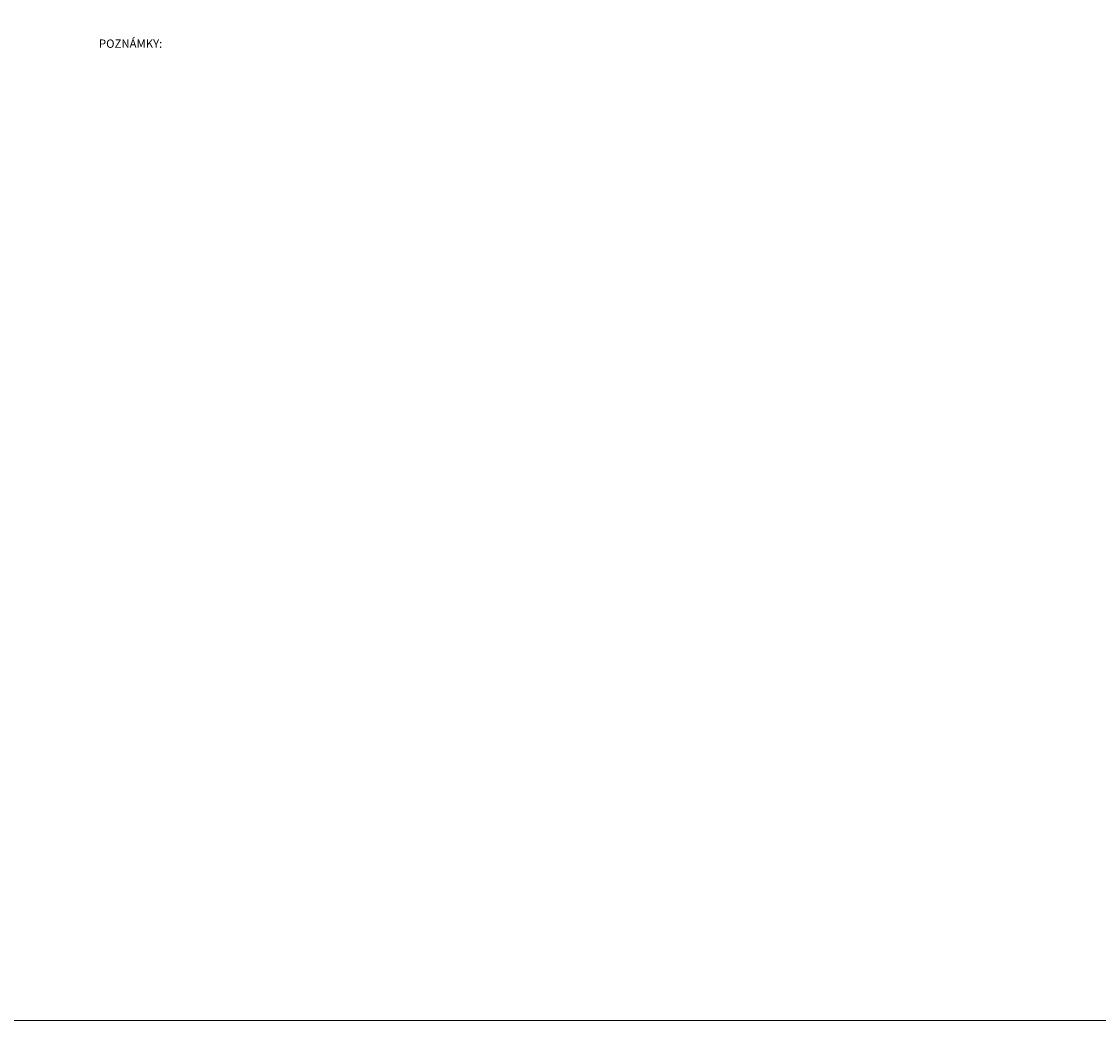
# Model space of a CAD drawing. Header units: millimetres. Extents: x 8443 to 3050451, y 28745 to 1899299.
# Tile 3 of 10: x 2460367 to 2492686, y 1712809 to 1742791. Entities that reach past the tile are written whole.
import ezdxf

# ---------------------------------------------------------------- set-up
doc = ezdxf.new("R2010")
doc.units = ezdxf.units.MM
doc.header["$LTSCALE"] = 20
doc.layers.add('CKBUBLINY', color=1, linetype='Continuous', lineweight=18)
doc.layers.add('ELEKTRO', color=3, linetype='Continuous', lineweight=25)
doc.styles.add('Roman', font='txt')

msp = doc.modelspace()

# ---------------------------------------------------------------- linework, layer by layer
at = {"layer": 'CKBUBLINY'}
msp.add_lwpolyline([(2431257.525, 1795298.015), (2564664.749, 1795298.015), (2564664.749, 1712808.751), (2431257.525, 1712808.751)], close=True, dxfattribs=at)

# ---------------------------------------------------------------- texts
at = {"layer": 'ELEKTRO', "color": 7, "linetype": 'Continuous', "lineweight": 0, "insert": (2462689.456, 1742252.34), "char_height": 250, "attachment_point": 1, "style": 'Roman'}
msp.add_mtext_dynamic_manual_height_columns('{\\fISOCPEUR|b0|i0|c238|p34;POZNÁMKY:\\P\\pi-750,l1000,t1000;-^INOVÁ HALA BUDE NAPOJENÁ Z EXISTUJÚCEJ SKRINE RIS\\P-^IKÁBEL BUDE Z RIS VYVEDENÝ NA  OCEĽOVÚ KONŠTRUKCIU PRÍSTREŠKU, VNUTRI EXISTUJÚCEJ HALY PO KÁBLOVÝCH ROŠTOCH\\P-^IPRI KRIŽOVANÍ CESTY BUDE KÁBEL ZAVESENÝ NA OCEĽOVÝCH STĹPOCH DĹŽKY 7m\\P-^IEXISTUJÚCE VEDENIA V KOLÍZII S VÝSTAVBOU HALY SA ODKRYJÚ NASPOJKUJÚ A VYLOŽIA MIMO HALY\\P-^IDETAILY BUDÚ ZÁZORNENÉ V ĎALŠOM STUPNI PROJEKTOVEJ DOKUMENTÁCIE}', width=17731.14195, gutter_width=0, heights=[6322.473], dxfattribs=at)

doc.saveas('drawing.dxf')
